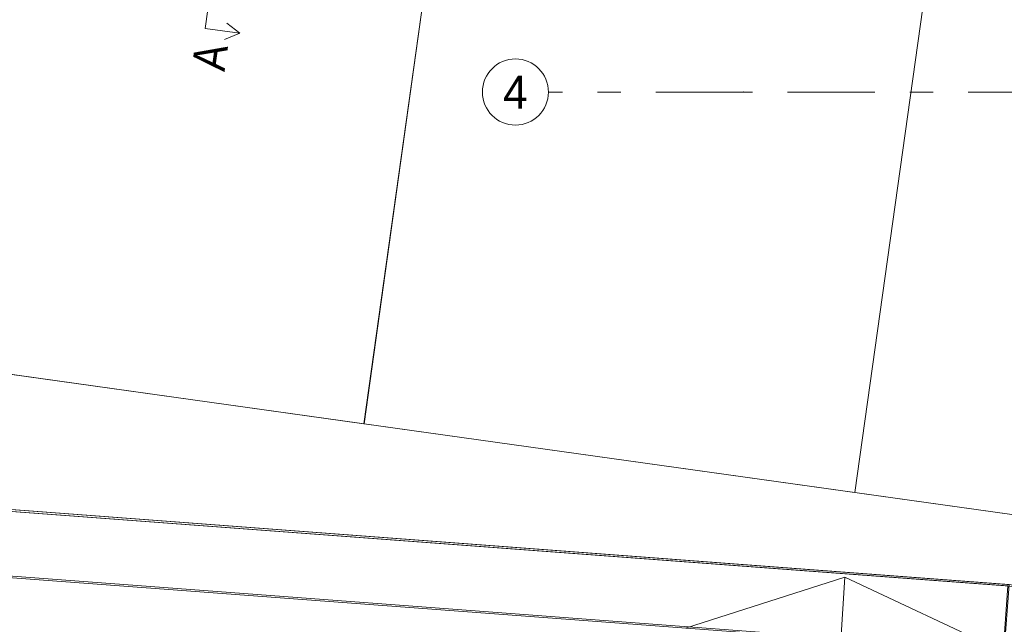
# Model space of a CAD drawing. Header units: millimetres. Extents: x 74467 to 235410, y -65 to 114857.
# Tile 131 of 256: x 102003 to 107961, y 68026 to 71684. Entities that reach past the tile are written whole.
import ezdxf
from ezdxf.enums import TextEntityAlignment as Align

# ---------------------------------------------------------------- set-up
doc = ezdxf.new("R2010")
doc.units = ezdxf.units.MM
doc.header["$MEASUREMENT"] = 0
doc.linetypes.add('Katkend topelt', pattern=[1093.611073, 529.166651, -211.666656, 141.111112, -211.666656])
doc.linetypes.add('Wipeout_Contour', pattern=[1000, 0, -1000])
for name, color, linetype in [('00 2D välitrepistik plaanidele.AR', 7, 'Continuous'), ('00 Kunstikonkursi LÜ jaoks asendi 2D', 7, 'Continuous'), ('00 Teljed.AR', 7, 'Continuous')]:
    doc.layers.add(name, color=color, linetype=linetype)
doc.styles.add('GENERATED_STYLE_3', font='txt')
doc.styles.add('GENERATED_STYLE_4', font='txt', dxfattribs={"width": 0.84})

# ---------------------------------------------------------------- blocks, each defined once
blk = doc.blocks.new('Polyline_1_1', base_point=(103967.1, 76117.6))
at = {"layer": '00 Kunstikonkursi LÜ jaoks asendi 2D', "color": 141, "linetype": 'Continuous', "lineweight": 13, "true_color": 0x83cfe1}
for p, q in [((103967.1, 76117.6), (103888.3, 76179.1)), ((103967.1, 76117.6), (103874.4, 76080.1)), ((103334.6, 71601.7), (103255.8, 71663.2)), ((103334.6, 71601.7), (103241.9, 71564.2))]:
    blk.add_line(p, q, dxfattribs=at)
at = {"layer": '00 Kunstikonkursi LÜ jaoks asendi 2D', "color": 141, "linetype": 'Continuous', "lineweight": 13, "true_color": 0x83cfe1, "flags": 128}
blk.add_lwpolyline([(103967.1, 76117.6), (103758.8, 76146.8), (103126.3, 71630.9), (103334.6, 71601.7)], dxfattribs=at)
blk = doc.blocks.new('Standard grid marker_7')
at = {"layer": '00 Teljed.AR', "color": 252, "linetype": 'Katkend topelt', "lineweight": 13, "true_color": 0x8c8d8c}
for p, q in [((1179.4, 0), (38064.5, 0)), ((38064.5, 0), (39243.9, 0))]:
    blk.add_line(p, q, dxfattribs=at)
at = {"layer": '00 Teljed.AR', "color": 252, "linetype": 'Continuous', "lineweight": 13, "true_color": 0x8c8d8c}
blk.add_circle((39443.9, 0), 200, dxfattribs=at)
at = {"layer": '00 Teljed.AR', "color": 252, "linetype": 'Katkend topelt', "lineweight": 13, "true_color": 0x8c8d8c}
blk.add_point((38064.5, 0), dxfattribs=at)
blk.add_point((38064.5, 0), dxfattribs=at)
at = {"layer": '00 Teljed.AR', "color": 252, "lineweight": 13, "true_color": 0x8c8d8c, "style": 'GENERATED_STYLE_3'}
for tag, p in [('AC_MarkerText_1_0', (-200, -191.4)), ('AC_MarkerText_1_1', (39443.9, -191.4))]:
    blk.add_attdef(tag, text='', height=200, rotation=180, dxfattribs=at).set_placement(p, align=Align.TOP_CENTER)

msp = doc.modelspace()

# ---------------------------------------------------------------- linework, layer by layer
at = {"layer": '00 2D välitrepistik plaanidele.AR', "color": 7, "linetype": 'Continuous', "lineweight": 13, "flags": 128}
for points in [[(97711.3, 70145.2), (97576.7, 69218.2), (100153.5, 68856.1), (108189.1, 68250.7), (111740, 68059.5), (111743.5, 68173)], [(100262.8, 68444.9), (100153.5, 68856.1), (107989.6, 68265.7), (107959.7, 67866.8)], [(100262.8, 68444.9), (100373.4, 68035.5), (107929.7, 67467.9), (107959.7, 67866.8)]]:
    msp.add_lwpolyline(points, close=True, dxfattribs=at)

# ---------------------------------------------------------------- next in the draw order: wipeouts: each hides what was drawn before it
at = {"color": 254, "linetype": 'Wipeout_Contour', "lineweight": 0, "ltscale": 1079437.669537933}
msp.add_wipeout([(97704, 70132.8), (98144.5, 70071.1), (100635.8, 87858.8), (121333.8, 84960), (118963.7, 68037.1), (119411.7, 68027.3), (121836.4, 85338.7), (100257, 88361.1)], dxfattribs=at).dxf.layer = '00 Kunstikonkursi LÜ jaoks asendi 2D'

# ---------------------------------------------------------------- next in the draw order: linework, layer by layer
at = {"layer": '00 Kunstikonkursi LÜ jaoks asendi 2D', "color": 7, "linetype": 'Continuous', "lineweight": 13, "flags": 128}
msp.add_lwpolyline([(106618.3, 62343.4), (106996.8, 68312), (107957.9, 67859), (106996.8, 68312), (106032.5, 68002.7)], dxfattribs=at)

# ---------------------------------------------------------------- next in the draw order: wipeouts: each hides what was drawn before it
at = {"color": 254, "linetype": 'Wipeout_Contour', "lineweight": 0, "ltscale": 766951.813169}
msp.add_wipeout([(104086.7, 69238.8), (107057.5, 68822.7), (107468.6, 71757.4), (107468.8, 71757.4), (107468.8, 71757.6), (104497.7, 72173.7)], dxfattribs=at).dxf.layer = '00 Kunstikonkursi LÜ jaoks asendi 2D'

# ---------------------------------------------------------------- next in the draw order: linework, layer by layer
at = {"layer": '00 Kunstikonkursi LÜ jaoks asendi 2D', "color": 63, "linetype": 'Continuous', "lineweight": 13, "true_color": 0xbcc992}
for p, q in [((104497.7, 72173.7), (104086.7, 69238.8)), ((107057.5, 68822.7), (107468.6, 71757.4)), ((104086.7, 69238.8), (107057.5, 68822.7))]:
    msp.add_line(p, q, dxfattribs=at)

# ---------------------------------------------------------------- next in the draw order: wipeouts: each hides what was drawn before it
at = {"color": 254, "linetype": 'Wipeout_Contour', "lineweight": 0, "ltscale": 499604.078279}
msp.add_wipeout([(101115.6, 69654.9), (104086.6, 69238.8), (104497.7, 72173.7), (101526.6, 72589.8)], dxfattribs=at).dxf.layer = '00 Kunstikonkursi LÜ jaoks asendi 2D'
at = {"color": 254, "linetype": 'Wipeout_Contour', "lineweight": 0, "ltscale": 517531.922583}
msp.add_wipeout([(107057.5, 68822.7), (110028.5, 68406.6), (110439.6, 71341.3), (107468.6, 71757.4)], dxfattribs=at).dxf.layer = '00 Kunstikonkursi LÜ jaoks asendi 2D'

# ---------------------------------------------------------------- next in the draw order: linework, layer by layer
at = {"layer": '00 Kunstikonkursi LÜ jaoks asendi 2D', "color": 63, "linetype": 'Continuous', "lineweight": 13, "true_color": 0xbcc992}
for p, q in [((104086.6, 69238.8), (104497.7, 72173.7)), ((107468.6, 71757.4), (107057.5, 68822.7)), ((101115.6, 69654.9), (104086.6, 69238.8)), ((107057.5, 68822.7), (110028.5, 68406.6))]:
    msp.add_line(p, q, dxfattribs=at)
at = {"layer": '00 Kunstikonkursi LÜ jaoks asendi 2D', "color": 7, "linetype": 'Continuous', "lineweight": 15, "flags": 128}
for points in [[(93409.6, 66380.9), (94427.5, 64903.6), (100145.4, 68843.1), (108182.7, 68243.3), (111733.7, 68053.8), (111737.1, 68167.3), (97704, 70132.8), (97573.7, 69203.1)], [(100256.3, 68433.7), (107953.4, 67859.3), (107983.2, 68258.2), (100145.4, 68843.1), (92284.7, 63427.3), (92964, 63409.6)], [(100367.1, 68024.4), (107923.7, 67460.4), (107953.4, 67859.3), (100256.3, 68433.7), (92964, 63409.6), (92284.7, 63427.3), (90141.8, 61950.9), (90829.5, 61939), (91508.9, 61921.3)]]:
    msp.add_lwpolyline(points, close=True, dxfattribs=at)

# ---------------------------------------------------------------- next in the draw order: block references
at = {"layer": '00 Kunstikonkursi LÜ jaoks asendi 2D', "color": 141, "linetype": 'Continuous', "lineweight": 13, "true_color": 0x83cfe1}
msp.add_blockref('Polyline_1_1', (103967.1, 76117.6), dxfattribs=at)

# ---------------------------------------------------------------- next in the draw order: texts
at = {"layer": '00 Kunstikonkursi LÜ jaoks asendi 2D', "color": 141, "linetype": 'Continuous', "lineweight": 13, "true_color": 0x83cfe1, "insert": (103242.3, 71366.2), "char_height": 200, "attachment_point": 7, "rotation": 82.02703, "style": 'GENERATED_STYLE_4'}
msp.add_mtext('\\A1;{\\pql;\\fArial|b0|i0|c0|p34;A}', dxfattribs=at)

# ---------------------------------------------------------------- next in the draw order: wipeouts: each hides what was drawn before it
at = {"color": 254, "linetype": 'Wipeout_Contour', "lineweight": 0, "ltscale": 525399.010306}
msp.add_wipeout([(107884.9, 74728.4), (107468.8, 71757.4), (110439.8, 71341.3), (110856, 74312.3)], dxfattribs=at).dxf.layer = '00 Kunstikonkursi LÜ jaoks asendi 2D'

# ---------------------------------------------------------------- next in the draw order: block references
at = {"layer": '00 Teljed.AR', "color": 7, "linetype": 'Continuous', "lineweight": 13}
ref = msp.add_blockref('Standard grid marker_7', (144446.7, 71245.9), dxfattribs=dict(at, zscale=1000, rotation=180))
ref.add_attrib('AC_MarkerText_1_1', '4', dxfattribs={"color": 252, "lineweight": 13, "true_color": 0x8c8d8c, "height": 200, "rotation": 360, "style": 'GENERATED_STYLE_3'}).set_placement((105002.7, 71345.9), align=Align.TOP_CENTER)

doc.saveas('drawing.dxf')
